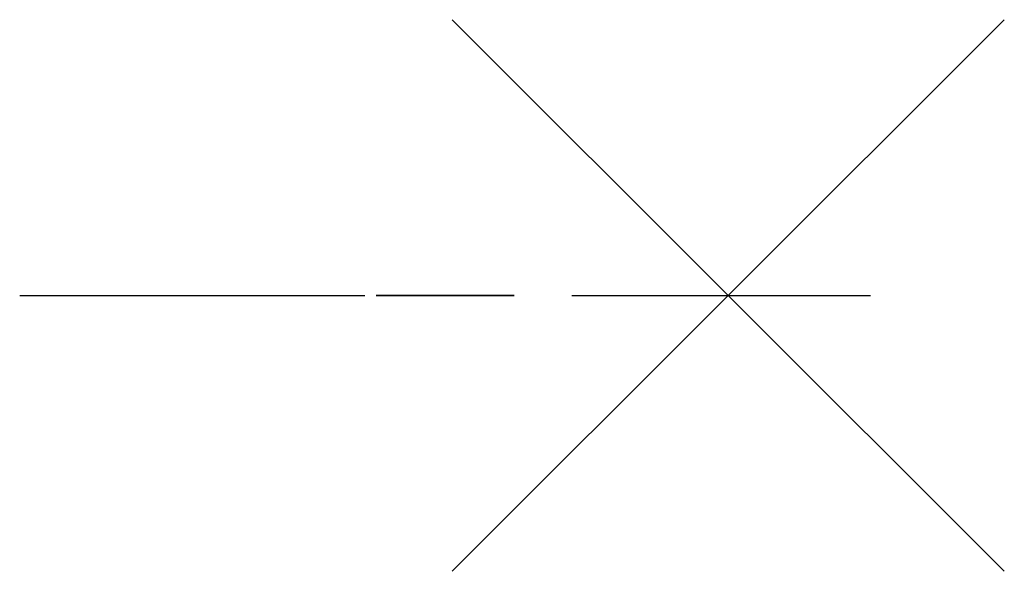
# Model space of a CAD drawing. Header units: inches. Extents: x 10.5 to 14.07, y -1 to 1.
import ezdxf

# ---------------------------------------------------------------- set-up
doc = ezdxf.new("R2010")
doc.units = ezdxf.units.IN
doc.header["$MEASUREMENT"] = 0
doc.header["$PDMODE"] = 3
doc.linetypes.add('CENTER', pattern=[2, 1.25, -0.25, 0.25, -0.25])
for name, color, linetype in [('CL', 1, 'CENTER'), ('NODES', 4, 'Continuous'), ('VIC_INFO', 30, 'Continuous')]:
    doc.layers.add(name, color=color, linetype=linetype)
doc.styles.get("Standard").update_dxf_attribs({"font": 'arial.ttf'})

# ---------------------------------------------------------------- blocks, each defined once
blk = doc.blocks.new('Sprinkler_V9_1 (25)_V3410', base_point=(2.5675, 0))
at = {"layer": 'VIC_INFO', "extrusion": (0, -1, 5.05322e-16)}
blk.add_hatch(color=256, dxfattribs=at).paths.add_polyline_path([(1.7235, 0.0918), (1.6903, 0.0918), (1.5135, -0.1211, -0.392121), (1.4833, -0.117), (1.3979, -0.0193), (1.3651, -0.0193), (1.4652, -0.1344), (1.5308, -0.1344)])
at = {"layer": 'CL', "extrusion": (0, -1, 2.22045e-16)}
blk.add_line((0, 0), (3.083, 0), dxfattribs=at)
at = {"layer": 'NODES', "extrusion": (-1, 0, 0)}
blk.add_point((2.5675, 0), dxfattribs=at)
at = {"layer": 'VIC_INFO', "extrusion": (0, -1, 2.22045e-16)}
for p, q in [((1.6903, 0, 0.0918), (1.5135, 0, -0.1211)), ((1.5308, 0, -0.1344), (1.7235, 0, 0.0918)), ((1.6903, 0, 0.0918), (1.7235, 0, 0.0918)), ((1.3651, 0, -0.0193), (1.3979, 0, -0.0193)), ((1.3651, 0, -0.0193), (1.4652, 0, -0.1344)), ((1.4841, 0, -0.118), (1.3979, 0, -0.0193)), ((1.4652, 0, -0.1344), (1.5308, 0, -0.1344))]:
    blk.add_line(p, q, dxfattribs=at)
blk.add_circle((1.5415, 0), 0.25, dxfattribs=at)
blk.add_arc((1.5006, -0.1027), 0.0225, 219.4743, 305.1191, dxfattribs=at)
at = {"layer": 'VIC_INFO', "flags": 1}
for tag in ['VIC_ZONE', 'SERVICE', 'ENDCOND']:
    blk.add_attdef(tag, (0, 0), '', height=0.125, dxfattribs=at)
at = {"layer": 'VIC_INFO', "extrusion": (0, -1, 2.22045e-16), "flags": 9}
for tag, p in [('SIZE', (0.9226, -0.5034)), ('SIZE_MM', (0.9226, -0.6909)), ('WGHT', (0.9226, -0.8784)), ('P/N_1', (0.9226, -1.0659)), ('P/N_2', (0.9226, -1.2534)), ('VIC_MARK', (0.9228, -1.7041)), ('VIC_AREA', (0.9229, -1.8972)), ('VIC_SEQUENCE', (0.923, -2.112)), ('MANUFACTURER', (0.9232, -2.3557)), ('URL', (0.9234, -1.4877)), ('STYLENO', (1.7727, -1.4611)), ('DESC', (1.7727, -0.6828)), ('UID', (1.7727, -0.5034)), ('USER_1', (1.7727, -0.8784)), ('USER_2', (1.7727, -1.0659)), ('PCS', (1.7727, -1.2534))]:
    blk.add_attdef(tag, p, '', height=0.125, dxfattribs=at)

msp = doc.modelspace()

# ---------------------------------------------------------------- block references
msp.add_blockref('Sprinkler_V9_1 (25)_V3410', (13.0675, 0))

doc.saveas('drawing.dxf')
